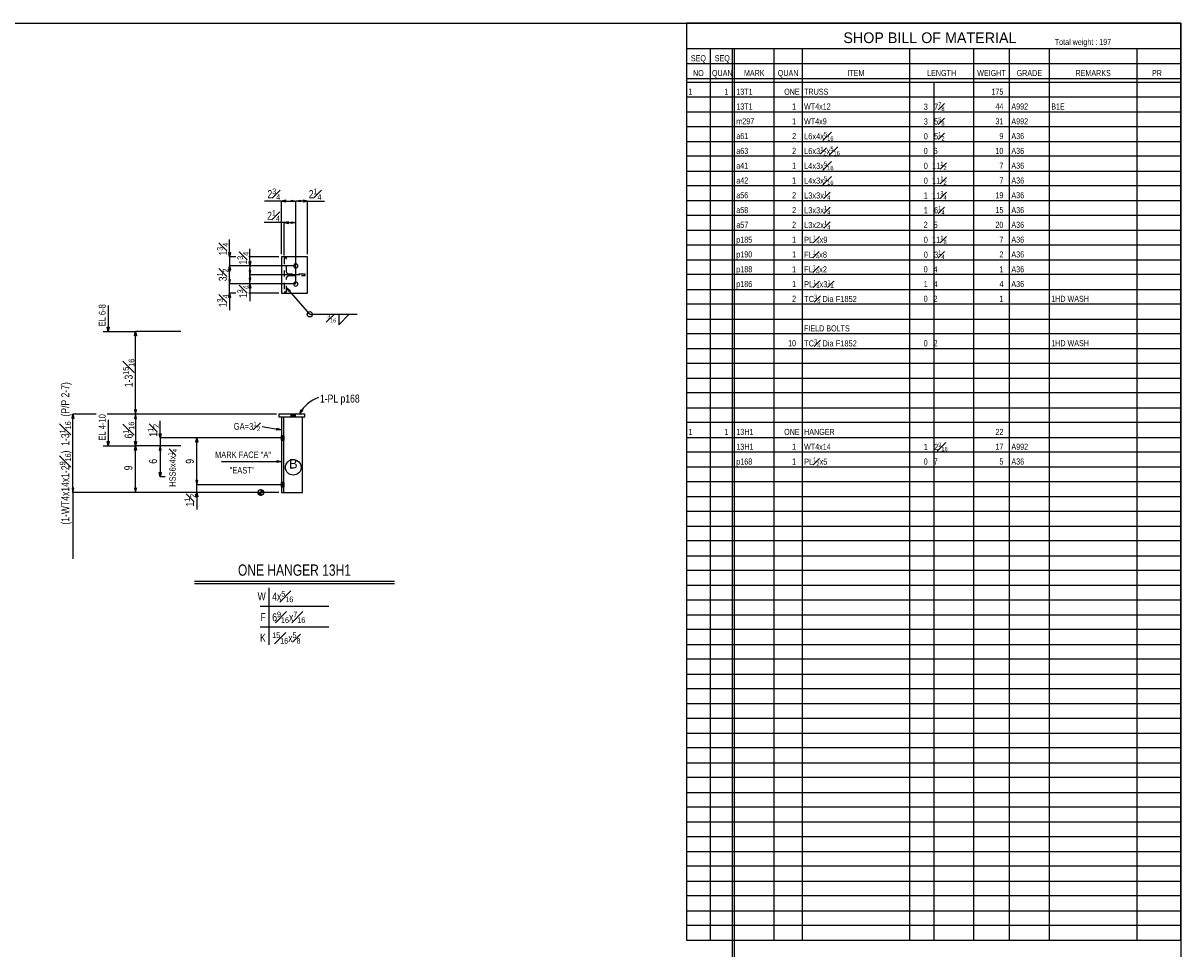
# Model space of a CAD drawing. Header units: inches. Extents: x -17.2 to 17.5, y -11.2 to 11.2.
# Tile 7 of 7: x -1.3 to 17.2, y -3.6 to 11.2. Entities that reach past the tile are written whole.
import ezdxf
from ezdxf.enums import TextEntityAlignment as Align

# ---------------------------------------------------------------- set-up
doc = ezdxf.new("R2010")
doc.units = ezdxf.units.IN
doc.header["$LTSCALE"] = 2.5
doc.header["$MEASUREMENT"] = 0
doc.linetypes.add('SDS2_5', pattern=[0.04, 0.02, -0.02])
doc.layers.add('Layer_0', color=7, linetype='Continuous')
doc.layers.add('Outline', color=7, linetype='Continuous')
doc.styles.add('MTextWidth', font='txt', dxfattribs={"width": 0.8, "height": 0.2})

msp = doc.modelspace()

# ---------------------------------------------------------------- linework, layer by layer
at = {"color": 1, "linetype": 'Continuous'}
for p, q in [((2.809, 8.394), (2.535, 8.394)), ((2.878, 8.409), (2.809, 8.394)), ((2.809, 7.541), (2.809, 8.394)), ((2.809, 8.394), (2.878, 8.38)), ((2.809, 8.394), (3.038, 8.394)), ((2.878, 8.38), (2.878, 8.409)), ((2.97, 8.38), (2.97, 8.409)), ((2.97, 8.409), (3.038, 8.394)), ((3.038, 8.394), (2.97, 8.38)), ((3.038, 8.394), (3.107, 8.409)), ((3.038, 7.062), (3.038, 8.394)), ((3.226, 8.394), (3.038, 8.394)), ((3.107, 8.38), (3.038, 8.394)), ((3.038, 7.062), (3.038, 8.394)), ((3.107, 8.409), (3.107, 8.38)), ((3.226, 8.394), (3.157, 8.409)), ((3.157, 8.409), (3.157, 8.38)), ((3.157, 8.38), (3.226, 8.394)), ((3.226, 7.541), (3.226, 8.394)), ((3.226, 8.394), (3.5, 8.394)), ((2.851, 8.047), (2.531, 8.047)), ((2.92, 8.062), (2.851, 8.047)), ((2.851, 7.522), (2.851, 8.047)), ((2.851, 8.047), (2.92, 8.032)), ((2.851, 8.047), (3.038, 8.047)), ((2.92, 8.032), (2.92, 8.062)), ((2.97, 8.032), (2.97, 8.062)), ((2.97, 8.062), (3.038, 8.047)), ((3.038, 8.047), (2.97, 8.032)), ((3.038, 7.062), (3.038, 8.047)), ((1.976, 7.499), (1.976, 7.774)), ((2.302, 7.353), (2.302, 7.628)), ((1.976, 7.499), (1.961, 7.568)), ((1.961, 7.568), (1.991, 7.568)), ((1.991, 7.568), (1.976, 7.499)), ((2.073, 7.499), (1.976, 7.499)), ((1.976, 7.499), (1.976, 7.353)), ((2.768, 7.499), (2.283, 7.499)), ((1.961, 7.285), (1.976, 7.353)), ((1.976, 7.353), (1.961, 7.285)), ((1.991, 7.285), (1.961, 7.285)), ((1.961, 7.285), (1.991, 7.285)), ((1.976, 7.062), (1.976, 7.353)), ((1.976, 7.353), (1.991, 7.285)), ((2.302, 7.353), (1.976, 7.353)), ((1.976, 7.353), (1.976, 7.25)), ((1.991, 7.285), (1.976, 7.353)), ((2.302, 7.353), (1.976, 7.353)), ((2.302, 7.353), (2.287, 7.422)), ((2.287, 7.422), (2.317, 7.422)), ((2.317, 7.276), (2.287, 7.276)), ((2.287, 7.276), (2.302, 7.208)), ((2.317, 7.422), (2.302, 7.353)), ((3.038, 7.353), (2.302, 7.353)), ((2.302, 7.353), (2.302, 7.208)), ((2.302, 7.208), (2.302, 7.311)), ((2.302, 7.208), (2.317, 7.276)), ((1.991, 7.131), (1.961, 7.131)), ((1.961, 7.131), (1.976, 7.062)), ((1.991, 7.131), (1.961, 7.131)), ((1.961, 7.131), (1.976, 7.062)), ((1.976, 7.062), (1.976, 7.165)), ((1.976, 7.062), (1.991, 7.131)), ((1.976, 7.062), (1.991, 7.131)), ((2.302, 7.208), (2.287, 7.139)), ((2.287, 7.139), (2.317, 7.139)), ((2.302, 7.062), (2.302, 7.208)), ((3.101, 7.208), (2.302, 7.208)), ((2.302, 7.208), (2.302, 7.104)), ((2.317, 7.139), (2.302, 7.208)), ((3.101, 7.208), (2.302, 7.208)), ((1.961, 6.847), (1.976, 6.916)), ((1.976, 6.916), (1.976, 7.062)), ((2.302, 7.062), (1.976, 7.062)), ((2.302, 7.062), (1.976, 7.062)), ((2.073, 6.916), (1.976, 6.916)), ((1.976, 6.916), (1.976, 6.642)), ((1.976, 6.916), (1.991, 6.847)), ((2.768, 6.916), (2.283, 6.916)), ((2.287, 6.993), (2.302, 7.062)), ((2.317, 6.993), (2.287, 6.993)), ((3.038, 7.062), (2.302, 7.062)), ((2.302, 7.062), (2.302, 6.787)), ((2.302, 7.062), (2.317, 6.993)), ((3.263, 6.576), (2.893, 7)), ((2.893, 7), (2.893, 7)), ((2.893, 7), (2.949, 6.958)), ((2.927, 6.939), (2.893, 7)), ((2.949, 6.958), (2.927, 6.939)), ((0.026, 6.715), (0.026, 6.298)), ((1.991, 6.847), (1.961, 6.847)), ((3.263, 6.576), (4.025, 6.576)), ((3.729, 6.576), (3.729, 6.406)), ((3.729, 6.406), (3.898, 6.576)), ((0.026, 6.298), (0.012, 6.367)), ((0.012, 6.367), (0.041, 6.367)), ((0.041, 6.367), (0.026, 6.298)), ((-0.057, 6.298), (0.464, 6.298)), ((0.026, 6.298), (0.026, 6.298)), ((3.105, 4.98), (3.127, 5.047)), ((3.153, 5.032), (3.105, 4.98)), ((3.127, 5.047), (3.153, 5.032)), ((0.859, 4.59), (0.859, 4.864)), ((3.105, 4.98), (3.105, 4.98)), ((0.859, 4.59), (0.844, 4.658)), ((0.844, 4.658), (0.874, 4.658)), ((0.874, 4.658), (0.859, 4.59)), ((2.498, 4.775), (2.803, 4.718)), ((2.732, 4.716), (2.738, 4.745)), ((2.803, 4.718), (2.732, 4.716)), ((2.738, 4.745), (2.803, 4.718)), ((2.803, 4.718), (2.803, 4.718)), ((0.859, 4.465), (0.844, 4.396)), ((1.5, 4.59), (0.859, 4.59)), ((0.859, 4.59), (0.859, 4.465)), ((0.859, 4.465), (0.859, 4.361)), ((0.874, 4.396), (0.859, 4.465)), ((1.192, 4.465), (0.859, 4.465)), ((1.435, 4.521), (1.45, 4.59)), ((1.465, 4.521), (1.435, 4.521)), ((1.45, 3.84), (1.45, 4.59)), ((1.45, 4.59), (1.465, 4.521)), ((2.809, 4.59), (1.45, 4.59)), ((0.844, 4.396), (0.874, 4.396)), ((1.843, 4.212), (2.809, 4.212)), ((2.74, 4.197), (2.74, 4.227)), ((2.74, 4.227), (2.809, 4.212)), ((2.809, 4.212), (2.74, 4.197)), ((2.809, 4.212), (2.809, 4.212)), ((1.465, 3.908), (1.435, 3.908)), ((1.435, 3.908), (1.45, 3.84)), ((1.465, 3.908), (1.435, 3.908)), ((1.435, 3.908), (1.45, 3.84)), ((1.45, 3.84), (1.45, 3.943)), ((1.45, 3.84), (1.465, 3.908)), ((1.45, 3.84), (1.465, 3.908)), ((1.45, 3.715), (1.45, 3.84)), ((2.809, 3.84), (1.45, 3.84)), ((2.809, 3.84), (1.45, 3.84)), ((1.435, 3.646), (1.45, 3.715)), ((1.465, 3.646), (1.435, 3.646)), ((2.768, 3.715), (1.45, 3.715)), ((1.45, 3.715), (1.45, 3.44)), ((1.45, 3.715), (1.465, 3.646))]:
    msp.add_line(p, q, dxfattribs=at)
at = {"color": 2, "linetype": 'Continuous'}
for p, q in [((2.809, 7.499), (2.809, 6.916)), ((3.226, 7.499), (2.809, 7.499)), ((3.226, 6.916), (3.226, 7.499)), ((2.809, 6.916), (3.226, 6.916))]:
    msp.add_line(p, q, dxfattribs=at)
at = {"color": 1, "linetype": 'SDS2_5'}
for p, q in [((2.89, 7.48), (2.851, 7.48)), ((2.851, 7.48), (2.851, 6.935)), ((2.89, 7.259), (2.89, 7.48)), ((2.893, 7.244), (2.89, 7.259)), ((2.89, 7.156), (2.893, 7.171)), ((2.89, 6.935), (2.89, 7.156)), ((2.901, 7.231), (2.893, 7.244)), ((2.893, 7.171), (2.901, 7.184)), ((2.914, 7.222), (2.901, 7.231)), ((2.901, 7.184), (2.914, 7.193)), ((2.929, 7.219), (2.914, 7.222)), ((2.914, 7.193), (2.929, 7.196)), ((3.187, 7.219), (2.929, 7.219)), ((2.929, 7.196), (3.187, 7.196)), ((3.187, 7.196), (3.187, 7.219)), ((2.851, 6.935), (2.89, 6.935))]:
    msp.add_line(p, q, dxfattribs=at)
at = {"color": 3, "linetype": 'Continuous'}
for points in [[(3.007, 7.34), (3.014, 7.329), (3.025, 7.322), (3.038, 7.32), (3.051, 7.322), (3.062, 7.329), (3.07, 7.34), (3.072, 7.353), (3.07, 7.366), (3.062, 7.377), (3.051, 7.385), (3.038, 7.387), (3.025, 7.385), (3.014, 7.377), (3.007, 7.366), (3.005, 7.353), (3.007, 7.34)], [(3.007, 7.049), (3.014, 7.038), (3.025, 7.03), (3.038, 7.028), (3.051, 7.03), (3.062, 7.038), (3.07, 7.049), (3.072, 7.062), (3.07, 7.075), (3.062, 7.086), (3.051, 7.093), (3.038, 7.096), (3.025, 7.093), (3.014, 7.086), (3.007, 7.075), (3.005, 7.062), (3.007, 7.049)]]:
    msp.add_lwpolyline(points, close=True, dxfattribs=at)
at = {"color": 1, "linetype": 'Continuous'}
msp.add_circle((3.263, 6.576), 0.0423, dxfattribs=at)
msp.add_arc((3.564, 4.751), 0.513, 108.4566, 153.4566, dxfattribs=at)
at = {"layer": 'Layer_0', "color": 2, "linetype": 'Continuous'}
for p, q in [((-17.25, 11.25), (17.25, 11.25)), ((17.25, 11.25), (9.311, 11.25)), ((9.311, 11.25), (9.311, -3.475)), ((17.25, 11.25), (17.25, -11.25)), ((17.25, -3.475), (17.25, 11.25)), ((17.25, 10.837), (9.311, 10.837)), ((10.048, 10.837), (10.048, -9.5)), ((10.08, 10.837), (10.08, -9.5)), ((10.08, 10.837), (10.08, -3.475)), ((10.048, 10.6), (17.25, 10.6)), ((9.311, 10.363), (17.25, 10.363)), ((9.311, 10.3), (17.25, 10.3)), ((3.184, 4.97), (2.768, 4.97)), ((2.768, 4.97), (2.768, 4.928)), ((2.768, 4.928), (3.184, 4.928)), ((2.809, 4.928), (2.809, 3.715)), ((2.848, 3.715), (2.848, 4.928)), ((2.963, 4.97), (2.963, 4.97)), ((2.963, 4.928), (2.963, 4.928)), ((3.031, 4.97), (3.031, 4.97)), ((3.031, 4.928), (3.031, 4.928)), ((3.145, 3.715), (3.145, 4.928)), ((3.184, 4.928), (3.184, 4.97)), ((2.809, 4.623), (2.809, 4.623)), ((2.809, 4.556), (2.809, 4.556)), ((2.848, 4.623), (2.848, 4.623)), ((2.848, 4.556), (2.848, 4.556)), ((2.809, 3.873), (2.809, 3.873)), ((2.809, 3.806), (2.809, 3.806)), ((2.848, 3.873), (2.848, 3.873)), ((2.848, 3.806), (2.848, 3.806)), ((2.809, 3.715), (2.848, 3.715)), ((2.848, 3.715), (2.851, 3.715)), ((2.851, 3.715), (2.86, 3.715)), ((2.86, 3.715), (2.872, 3.715)), ((2.872, 3.715), (2.887, 3.715)), ((2.887, 3.715), (3.145, 3.715)), ((9.311, -3.475), (17.25, -3.475))]:
    msp.add_line(p, q, dxfattribs=at)
at = {"layer": 'Layer_0', "color": 1, "linetype": 'Continuous'}
for p, q in [((9.695, -3.475), (9.695, 10.837)), ((10.72, -3.475), (10.72, 10.837)), ((11.168, 10.837), (11.168, -3.475)), ((12.897, -3.475), (12.897, 10.837)), ((13.921, 10.837), (13.921, -3.475)), ((14.497, -3.475), (14.497, 10.837)), ((15.137, 10.837), (15.137, -3.475)), ((16.546, -3.475), (16.546, 10.837)), ((9.311, 10.6), (10.048, 10.6)), ((13.281, 10.3), (13.281, -3.475)), ((17.25, 10.062), (9.311, 10.062)), ((9.311, 9.825), (17.25, 9.825)), ((17.25, 9.587), (9.311, 9.587)), ((9.311, 9.35), (17.25, 9.35)), ((17.25, 9.113), (9.311, 9.113)), ((9.311, 8.875), (17.25, 8.875)), ((17.25, 8.637), (9.311, 8.637)), ((9.311, 8.4), (17.25, 8.4)), ((17.25, 8.163), (9.311, 8.163)), ((9.311, 7.925), (17.25, 7.925)), ((17.25, 7.688), (9.311, 7.688)), ((9.311, 7.45), (17.25, 7.45)), ((17.25, 7.213), (9.311, 7.213)), ((9.311, 6.975), (17.25, 6.975)), ((17.25, 6.738), (9.311, 6.738)), ((9.311, 6.5), (17.25, 6.5)), ((17.25, 6.262), (9.311, 6.262)), ((9.311, 6.025), (17.25, 6.025)), ((17.25, 5.787), (9.311, 5.787)), ((9.311, 5.55), (17.25, 5.55)), ((17.25, 5.312), (9.311, 5.312)), ((9.311, 5.075), (17.25, 5.075)), ((17.25, 4.838), (9.311, 4.838)), ((9.311, 4.6), (17.25, 4.6)), ((17.25, 4.363), (9.311, 4.363)), ((9.311, 4.125), (17.25, 4.125)), ((17.25, 3.888), (9.311, 3.888)), ((9.311, 3.65), (17.25, 3.65)), ((17.25, 3.412), (9.311, 3.412)), ((9.311, 3.175), (17.25, 3.175)), ((17.25, 2.938), (9.311, 2.938)), ((9.311, 2.7), (17.25, 2.7)), ((17.25, 2.463), (9.311, 2.463)), ((9.311, 2.225), (17.25, 2.225)), ((17.25, 1.987), (9.311, 1.987)), ((9.311, 1.75), (17.25, 1.75)), ((17.25, 1.513), (9.311, 1.513)), ((9.311, 1.275), (17.25, 1.275)), ((17.25, 1.038), (9.311, 1.038)), ((9.311, 0.8), (17.25, 0.8)), ((17.25, 0.562), (9.311, 0.562)), ((9.311, 0.325), (17.25, 0.325)), ((17.25, 0.087), (9.311, 0.087)), ((9.311, -0.15), (17.25, -0.15)), ((17.25, -0.387), (9.311, -0.387)), ((9.311, -0.625), (17.25, -0.625)), ((17.25, -0.863), (9.311, -0.863)), ((9.311, -1.1), (17.25, -1.1)), ((17.25, -1.337), (9.311, -1.337)), ((9.311, -1.575), (17.25, -1.575)), ((17.25, -1.812), (9.311, -1.812)), ((9.311, -2.05), (17.25, -2.05)), ((17.25, -2.287), (9.311, -2.287)), ((9.311, -2.525), (17.25, -2.525)), ((17.25, -2.763), (9.311, -2.763)), ((9.311, -3), (17.25, -3)), ((17.25, -3.237), (9.311, -3.237))]:
    msp.add_line(p, q, dxfattribs=at)
at = {"layer": 'Layer_0', "color": 1, "linetype": 'SDS2_5'}
for p, q in [((2.963, 4.97), (2.963, 4.928)), ((2.963, 4.97), (2.965, 4.97)), ((2.965, 4.928), (2.963, 4.928)), ((2.965, 4.928), (2.965, 4.97)), ((2.965, 4.97), (2.965, 4.97)), ((2.965, 4.97), (2.973, 4.97)), ((2.973, 4.928), (2.965, 4.928)), ((2.965, 4.928), (2.965, 4.928)), ((2.973, 4.928), (2.973, 4.97)), ((2.973, 4.97), (2.973, 4.97)), ((2.973, 4.97), (2.984, 4.97)), ((2.984, 4.928), (2.973, 4.928)), ((2.973, 4.928), (2.973, 4.928)), ((2.984, 4.928), (2.984, 4.97)), ((2.984, 4.97), (2.984, 4.97)), ((2.984, 4.97), (2.997, 4.97)), ((2.997, 4.928), (2.984, 4.928)), ((2.984, 4.928), (2.984, 4.928)), ((2.997, 4.928), (2.997, 4.97)), ((2.997, 4.97), (2.997, 4.97)), ((2.997, 4.97), (3.01, 4.97)), ((3.01, 4.928), (2.997, 4.928)), ((2.997, 4.928), (2.997, 4.928)), ((3.01, 4.97), (3.021, 4.97)), ((3.01, 4.97), (3.01, 4.97)), ((3.01, 4.97), (3.01, 4.928)), ((3.021, 4.928), (3.01, 4.928)), ((3.01, 4.928), (3.01, 4.928)), ((3.021, 4.97), (3.028, 4.97)), ((3.021, 4.97), (3.021, 4.97)), ((3.021, 4.97), (3.021, 4.928)), ((3.028, 4.928), (3.021, 4.928)), ((3.021, 4.928), (3.021, 4.928)), ((3.028, 4.97), (3.031, 4.97)), ((3.028, 4.97), (3.028, 4.97)), ((3.028, 4.97), (3.028, 4.928)), ((3.031, 4.928), (3.028, 4.928)), ((3.028, 4.928), (3.028, 4.928)), ((3.031, 4.928), (3.031, 4.97)), ((2.848, 4.623), (2.809, 4.623)), ((2.809, 4.621), (2.809, 4.623)), ((2.809, 4.621), (2.809, 4.621)), ((2.809, 4.621), (2.848, 4.621)), ((2.809, 4.613), (2.809, 4.621)), ((2.809, 4.613), (2.809, 4.613)), ((2.809, 4.613), (2.848, 4.613)), ((2.809, 4.602), (2.809, 4.613)), ((2.809, 4.602), (2.809, 4.602)), ((2.809, 4.602), (2.848, 4.602)), ((2.809, 4.59), (2.809, 4.602)), ((2.809, 4.59), (2.809, 4.59)), ((2.809, 4.59), (2.848, 4.59)), ((2.809, 4.577), (2.809, 4.59)), ((2.848, 4.577), (2.809, 4.577)), ((2.809, 4.577), (2.809, 4.577)), ((2.809, 4.566), (2.809, 4.577)), ((2.848, 4.566), (2.809, 4.566)), ((2.809, 4.566), (2.809, 4.566)), ((2.809, 4.558), (2.809, 4.566)), ((2.848, 4.558), (2.809, 4.558)), ((2.809, 4.558), (2.809, 4.558)), ((2.809, 4.556), (2.809, 4.558)), ((2.809, 4.556), (2.848, 4.556)), ((2.848, 4.623), (2.848, 4.621)), ((2.848, 4.621), (2.848, 4.621)), ((2.848, 4.621), (2.848, 4.613)), ((2.848, 4.613), (2.848, 4.613)), ((2.848, 4.613), (2.848, 4.602)), ((2.848, 4.602), (2.848, 4.602)), ((2.848, 4.602), (2.848, 4.59)), ((2.848, 4.59), (2.848, 4.59)), ((2.848, 4.59), (2.848, 4.577)), ((2.848, 4.577), (2.848, 4.577)), ((2.848, 4.577), (2.848, 4.566)), ((2.848, 4.566), (2.848, 4.566)), ((2.848, 4.566), (2.848, 4.558)), ((2.848, 4.558), (2.848, 4.558)), ((2.848, 4.558), (2.848, 4.556)), ((2.848, 3.873), (2.809, 3.873)), ((2.809, 3.871), (2.809, 3.873)), ((2.809, 3.871), (2.809, 3.871)), ((2.809, 3.871), (2.848, 3.871)), ((2.809, 3.863), (2.809, 3.871)), ((2.809, 3.863), (2.809, 3.863)), ((2.809, 3.863), (2.848, 3.863)), ((2.809, 3.852), (2.809, 3.863)), ((2.809, 3.852), (2.809, 3.852)), ((2.809, 3.852), (2.848, 3.852)), ((2.809, 3.84), (2.809, 3.852)), ((2.809, 3.84), (2.809, 3.84)), ((2.809, 3.84), (2.848, 3.84)), ((2.809, 3.827), (2.809, 3.84)), ((2.848, 3.827), (2.809, 3.827)), ((2.809, 3.827), (2.809, 3.827)), ((2.809, 3.816), (2.809, 3.827)), ((2.848, 3.816), (2.809, 3.816)), ((2.809, 3.816), (2.809, 3.816)), ((2.809, 3.808), (2.809, 3.816)), ((2.848, 3.808), (2.809, 3.808)), ((2.809, 3.808), (2.809, 3.808)), ((2.809, 3.806), (2.809, 3.808)), ((2.809, 3.806), (2.848, 3.806)), ((2.848, 3.873), (2.848, 3.871)), ((2.848, 3.871), (2.848, 3.871)), ((2.848, 3.871), (2.848, 3.863)), ((2.848, 3.863), (2.848, 3.863)), ((2.848, 3.863), (2.848, 3.852)), ((2.848, 3.852), (2.848, 3.852)), ((2.848, 3.852), (2.848, 3.84)), ((2.848, 3.84), (2.848, 3.84)), ((2.848, 3.84), (2.848, 3.827)), ((2.848, 3.827), (2.848, 3.827)), ((2.848, 3.827), (2.848, 3.816)), ((2.848, 3.816), (2.848, 3.816)), ((2.848, 3.816), (2.848, 3.808)), ((2.848, 3.808), (2.848, 3.808)), ((2.848, 3.808), (2.848, 3.806))]:
    msp.add_line(p, q, dxfattribs=at)
at = {"layer": 'Outline', "color": 1, "linetype": 'Continuous'}
for p, q in [((0.449, 6.229), (0.464, 6.298)), ((0.479, 6.229), (0.449, 6.229)), ((0.464, 4.97), (0.464, 6.298)), ((0.464, 6.298), (0.479, 6.229)), ((1.192, 6.298), (0.464, 6.298)), ((0.479, 5.039), (0.449, 5.039)), ((0.449, 5.039), (0.464, 4.97)), ((0.464, 4.97), (0.479, 5.039)), ((-0.555, 4.901), (-0.541, 4.97)), ((-0.526, 4.901), (-0.555, 4.901)), ((-0.541, 3.715), (-0.541, 4.97)), ((-0.541, 4.97), (-0.526, 4.901)), ((-0.168, 4.97), (-0.541, 4.97)), ((2.726, 4.97), (0.01, 4.97)), ((0.026, 4.881), (0.026, 4.465)), ((0.464, 4.97), (0.449, 4.901)), ((0.449, 4.901), (0.479, 4.901)), ((0.464, 4.97), (0.464, 4.97)), ((2.726, 4.97), (0.464, 4.97)), ((0.479, 4.901), (0.464, 4.97)), ((0.464, 4.97), (0.464, 4.465)), ((-0.057, 4.465), (0.464, 4.465)), ((0.026, 4.465), (0.012, 4.533)), ((0.012, 4.533), (0.041, 4.533)), ((0.041, 4.533), (0.026, 4.465)), ((0.026, 4.465), (0.026, 4.465)), ((0.464, 4.465), (0.449, 4.533)), ((0.449, 4.533), (0.479, 4.533)), ((0.449, 4.396), (0.464, 4.465)), ((0.479, 4.533), (0.464, 4.465)), ((0.464, 3.715), (0.464, 4.465)), ((0.464, 4.465), (0.479, 4.396)), ((0.859, 4.465), (0.464, 4.465)), ((0.859, 4.465), (0.464, 4.465)), ((0.859, 4.465), (0.844, 4.396)), ((0.859, 4.465), (0.859, 4.465)), ((0.874, 4.396), (0.859, 4.465)), ((0.859, 4.465), (0.859, 3.965)), ((0.479, 4.396), (0.449, 4.396)), ((0.844, 4.396), (0.874, 4.396)), ((0.859, 3.965), (0.844, 4.033)), ((0.844, 4.033), (0.874, 4.033)), ((0.874, 4.033), (0.859, 3.965)), ((0.942, 3.965), (0.859, 3.965)), ((-0.526, 3.783), (-0.555, 3.783)), ((-0.555, 3.783), (-0.541, 3.715)), ((-0.541, 3.715), (-0.526, 3.783)), ((0.479, 3.783), (0.449, 3.783)), ((0.449, 3.783), (0.464, 3.715)), ((0.464, 3.715), (0.479, 3.783)), ((2.476, 3.77), (2.476, 3.66)), ((2.768, 3.715), (-0.541, 3.715)), ((-0.541, 3.715), (-0.541, 2.65)), ((2.768, 3.715), (0.464, 3.715)), ((2.531, 3.715), (2.421, 3.715)), ((2.768, 3.715), (2.476, 3.715)), ((2.608, 2.184), (2.608, 1.267)), ((2.467, 1.892), (3.567, 1.892)), ((2.467, 1.559), (3.567, 1.559))]:
    msp.add_line(p, q, dxfattribs=at)
at = {"layer": 'Outline', "color": 3, "linetype": 'Continuous'}
for p, q in [((2.476, 3.756), (2.495, 3.756)), ((2.476, 3.748), (2.507, 3.748)), ((2.476, 3.74), (2.514, 3.74)), ((2.476, 3.731), (2.519, 3.731)), ((2.476, 3.723), (2.521, 3.723)), ((2.476, 3.706), (2.431, 3.706)), ((2.476, 3.698), (2.433, 3.698)), ((2.476, 3.69), (2.437, 3.69)), ((2.476, 3.681), (2.444, 3.681)), ((2.476, 3.673), (2.457, 3.673)), ((1.411, 2.292), (4.622, 2.292)), ((1.411, 2.251), (4.622, 2.251))]:
    msp.add_line(p, q, dxfattribs=at)
msp.add_circle((2.998, 4.118), 0.125, dxfattribs=at)
at = {"layer": 'Outline', "color": 1, "linetype": 'Continuous'}
msp.add_circle((2.476, 3.715), 0.0458, dxfattribs=at)

# ---------------------------------------------------------------- texts
at = {"color": 1, "linetype": 'Continuous', "width": 0.7}
for s, height, p in [('197', 0.0981, (15.94, 10.9)), ('1', 0.0981, (9.343, 10.1)), ('1', 0.0981, (9.92, 10.1)), ('13T1', 0.0981, (10.112, 10.1)), ('ONE', 0.0981, (10.88, 10.1)), ('TRUSS', 0.0981, (11.2, 10.1)), ('175', 0.0981, (14.209, 10.1)), ('13T1', 0.0981, (10.112, 9.863)), ('1', 0.0981, (11.008, 9.863)), ('WT4x12', 0.0981, (11.2, 9.863)), ('44', 0.0981, (14.273, 9.863)), ('A992', 0.0981, (14.529, 9.863)), ('B1E', 0.0981, (15.169, 9.863)), ('m297', 0.0981, (10.112, 9.625)), ('1', 0.0981, (11.008, 9.625)), ('WT4x9', 0.0981, (11.2, 9.625)), ('31', 0.0981, (14.273, 9.625)), ('A992', 0.0981, (14.529, 9.625)), ('a61', 0.0981, (10.112, 9.388)), ('2', 0.0981, (11.008, 9.388)), ('9', 0.0981, (14.337, 9.388)), ('A36', 0.0981, (14.529, 9.388)), ('a63', 0.0981, (10.112, 9.15)), ('2', 0.0981, (11.008, 9.15)), ('0   6      ', 0.09806, (13.121, 9.15)), ('10', 0.0981, (14.273, 9.15)), ('A36', 0.0981, (14.529, 9.15)), ('a41', 0.0981, (10.112, 8.913)), ('1', 0.0981, (11.008, 8.913)), ('7', 0.0981, (14.337, 8.913)), ('A36', 0.0981, (14.529, 8.913)), ('a42', 0.0981, (10.112, 8.675)), ('1', 0.0981, (11.008, 8.675)), ('7', 0.0981, (14.337, 8.675)), ('A36', 0.0981, (14.529, 8.675)), ('a56', 0.0981, (10.112, 8.438)), ('2', 0.0981, (11.008, 8.438)), ('19', 0.0981, (14.273, 8.438)), ('A36', 0.0981, (14.529, 8.438)), ('a58', 0.0981, (10.112, 8.2)), ('2', 0.0981, (11.008, 8.2)), ('15', 0.0981, (14.273, 8.2)), ('A36', 0.0981, (14.529, 8.2)), ('a57', 0.0981, (10.112, 7.963)), ('2', 0.0981, (11.008, 7.963)), ('2   5      ', 0.09806, (13.121, 7.963)), ('20', 0.0981, (14.273, 7.963)), ('A36', 0.0981, (14.529, 7.963)), ('p185', 0.0981, (10.112, 7.725)), ('1', 0.0981, (11.008, 7.725)), ('7', 0.0981, (14.337, 7.725)), ('A36', 0.0981, (14.529, 7.725)), ('p190', 0.0981, (10.112, 7.488)), ('1', 0.0981, (11.008, 7.488)), ('2', 0.0981, (14.337, 7.488)), ('A36', 0.0981, (14.529, 7.488)), ('p188', 0.0981, (10.112, 7.25)), ('1', 0.0981, (11.008, 7.25)), ('0   4      ', 0.09806, (13.121, 7.25)), ('1', 0.0981, (14.337, 7.25)), ('A36', 0.0981, (14.529, 7.25)), ('p186', 0.0981, (10.112, 7.013)), ('1', 0.0981, (11.008, 7.013)), ('1   4      ', 0.09806, (13.121, 7.013)), ('4', 0.0981, (14.337, 7.013)), ('A36', 0.0981, (14.529, 7.013)), ('2', 0.0981, (11.008, 6.775)), ('0   2      ', 0.09806, (13.121, 6.775)), ('1', 0.0981, (14.337, 6.775)), ('1HD WASH', 0.0981, (15.169, 6.775)), ('FIELD BOLTS', 0.09806, (11.2, 6.3)), ('10', 0.0981, (10.944, 6.063)), ('0   2      ', 0.09806, (13.121, 6.063)), ('1HD WASH', 0.0981, (15.169, 6.063)), ('1', 0.0981, (9.343, 4.638)), ('1', 0.0981, (9.92, 4.638)), ('13H1', 0.0981, (10.112, 4.638)), ('ONE', 0.0981, (10.88, 4.638)), ('HANGER', 0.0981, (11.2, 4.638)), ('22', 0.0981, (14.273, 4.638)), ('13H1', 0.0981, (10.112, 4.4)), ('1', 0.0981, (11.008, 4.4)), ('WT4x14', 0.0981, (11.2, 4.4)), ('17', 0.0981, (14.273, 4.4)), ('A992', 0.0981, (14.529, 4.4)), ('p168', 0.0981, (10.112, 4.163)), ('1', 0.0981, (11.008, 4.163)), ('0   7      ', 0.09806, (13.121, 4.163)), ('5', 0.0981, (14.337, 4.163)), ('A36', 0.0981, (14.529, 4.163))]:
    msp.add_text(s, height=height, dxfattribs=at).set_placement(p)
at = {"color": 1, "linetype": 'Continuous', "width": 0.8}
msp.add_text('EL 6-8', height=0.1097, rotation=90, dxfattribs=at).set_placement((-0.016, 6.381))
at = {"color": 2, "linetype": 'Continuous', "width": 0.8}
msp.add_text('1-PL p168', height=0.129, dxfattribs=at).set_placement((3.427, 5.158))
for s, height, p in [('MARK FACE "A"', 0.10322, (2.191, 4.269)), ('"EAST"', 0.1032, (2.176, 4.02))]:
    msp.add_text(s, height=height, dxfattribs=at).set_placement(p, align=Align.CENTER)
msp.add_text('9', height=0.129, rotation=90, dxfattribs=at).set_placement((1.401, 4.215), align=Align.CENTER)
at = {"color": 1, "linetype": 'Continuous', "style": 'MTextWidth'}
for s, insert, char_height, attachment_point in [('\\A1;3   7{\\H0.70x;\\S7#8;}  ', (13.121, 9.84), 0.09806, 7), ('\\A1;3   5{\\H0.70x;\\S5#8;}  ', (13.121, 9.603), 0.09806, 7), ('\\A1;L6x4x{\\H0.70x;\\S5#16;}', (11.2, 9.365), 0.09806, 7), ('\\A1;0   5{\\H0.70x;\\S1#2;}  ', (13.121, 9.365), 0.09806, 7), ('\\A1;L6x3{\\H0.70x;\\S1#2;}x{\\H0.70x;\\S5#16;}', (11.2, 9.128), 0.09806, 7), ('\\A1;L4x3x{\\H0.70x;\\S5#16;}', (11.2, 8.89), 0.09806, 7), ('\\A1;0  11{\\H0.70x;\\S1#2;}  ', (13.121, 8.89), 0.09806, 7), ('\\A1;L4x3x{\\H0.70x;\\S5#16;}', (11.2, 8.653), 0.09806, 7), ('\\A1;0  11{\\H0.70x;\\S1#2;}  ', (13.121, 8.653), 0.09806, 7), ('\\A1;L3x3x{\\H0.70x;\\S1#4;}', (11.2, 8.415), 0.09806, 7), ('\\A1;1  11{\\H0.70x;\\S3#4;}  ', (13.121, 8.415), 0.09806, 7), ('\\A1;L3x3x{\\H0.70x;\\S1#4;}', (11.2, 8.178), 0.09806, 7), ('\\A1;1   6{\\H0.70x;\\S1#4;}  ', (13.121, 8.178), 0.09806, 7), ('\\A1;L3x2x{\\H0.70x;\\S1#4;}', (11.2, 7.94), 0.09806, 7), ('\\A1;PL{\\H0.70x;\\S1#4;}x9', (11.2, 7.703), 0.09806, 7), ('\\A1;0  11{\\H0.70x;\\S1#8;}  ', (13.121, 7.703), 0.09806, 7), ('\\A1;FL{\\H0.70x;\\S1#4;}x8', (11.2, 7.465), 0.09806, 7), ('\\A1;0   3{\\H0.70x;\\S1#4;}  ', (13.121, 7.465), 0.09806, 7), ('\\A1;FL{\\H0.70x;\\S1#4;}x2', (11.2, 7.228), 0.09806, 7), ('\\A1;TC{\\H0.70x;\\S3#4;} Dia F1852', (11.2, 6.753), 0.09806, 7), ('\\A1;PL{\\H0.70x;\\S1#4;}x3{\\H0.70x;\\S1#4;}', (11.2, 6.99), 0.09806, 7), ('\\A1;{\\H0.70x;\\S3#16;}', (3.686, 6.573), 0.09032, 3), ('\\A1;TC{\\H0.70x;\\S3#4;} Dia F1852', (11.2, 6.04), 0.09806, 7), ('\\A1;1   2{\\H0.70x;\\S9#16;} ', (13.121, 4.378), 0.09806, 7), ('\\A1;PL{\\H0.70x;\\S1#2;}x5', (11.2, 4.14), 0.09806, 7)]:
    msp.add_mtext(s, dxfattribs=dict(at, insert=insert, char_height=char_height, attachment_point=attachment_point))
at = {"color": 2, "linetype": 'Continuous', "style": 'MTextWidth'}
for s, insert, char_height, attachment_point in [('\\A1;2{\\H0.70x;\\S3#4;}', (2.788, 8.414), 0.12902, 9), ('\\A1;2{\\H0.70x;\\S1#4;}', (3.247, 8.414), 0.12902, 7), ('\\A1;2{\\H0.70x;\\S1#4;}', (2.784, 8.067), 0.12902, 9), ('\\A1;GA=3{\\H0.70x;\\S1#2;}', (2.47, 4.7), 0.10967, 9)]:
    msp.add_mtext(s, dxfattribs=dict(at, insert=insert, char_height=char_height, attachment_point=attachment_point))
at = {"color": 2, "linetype": 'Continuous', "char_height": 0.12902, "rotation": 90, "style": 'MTextWidth'}
for s, insert, attachment_point in [('\\A1;1{\\H0.70x;\\S3#4;}', (1.956, 7.52), 7), ('\\A1;1{\\H0.70x;\\S3#4;}', (2.282, 7.374), 7), ('\\A1;3{\\H0.70x;\\S1#2;}', (1.956, 7.208), 8), ('\\A1;1{\\H0.70x;\\S3#4;}', (1.956, 6.895), 9), ('\\A1;1{\\H0.70x;\\S3#4;}', (2.282, 7.041), 9), ('\\A1;1{\\H0.70x;\\S1#2;}', (0.839, 4.61), 7), ('\\A1;1{\\H0.70x;\\S1#2;}', (1.43, 3.694), 9)]:
    msp.add_mtext(s, dxfattribs=dict(at, insert=insert, attachment_point=attachment_point))
at = {"layer": 'Layer_0', "color": 3, "linetype": 'Continuous'}
msp.add_text('SHOP BILL OF MATERIAL', height=0.1716, dxfattribs=at).set_placement((13.221, 10.93), align=Align.CENTER)
at = {"layer": 'Layer_0', "color": 1, "linetype": 'Continuous', "width": 0.7}
msp.add_text('Total weight : ', height=0.09806, dxfattribs=at).set_placement((15.94, 10.9), align=Align.RIGHT)
at = {"layer": 'Layer_0', "color": 2, "linetype": 'Continuous', "width": 0.7}
for s, p in [('SEQ', (9.503, 10.638)), ('SEQ', (9.887, 10.638)), ('NO', (9.503, 10.4)), ('QUAN', (9.887, 10.4)), ('MARK', (10.4, 10.4)), ('QUAN', (10.944, 10.4)), ('ITEM', (12.032, 10.4)), ('LENGTH', (13.409, 10.4)), ('WEIGHT', (14.209, 10.4)), ('GRADE', (14.817, 10.4)), ('REMARKS', (15.842, 10.4)), ('PR', (16.866, 10.4))]:
    msp.add_text(s, height=0.0981, dxfattribs=at).set_placement(p, align=Align.CENTER)
at = {"layer": 'Outline', "color": 1, "linetype": 'Continuous', "width": 0.8}
msp.add_text('EL 4-10', height=0.1097, rotation=90, dxfattribs=at).set_placement((-0.016, 4.548))
at = {"layer": 'Outline', "color": 2, "linetype": 'Continuous', "width": 0.8}
for s, p in [('9', (0.414, 4.109)), ('6', (0.809, 4.215))]:
    msp.add_text(s, height=0.129, rotation=90, dxfattribs=at).set_placement(p, align=Align.CENTER)
at = {"layer": 'Outline', "color": 3, "linetype": 'Continuous'}
msp.add_text('B', height=0.155, dxfattribs=at).set_placement((2.998, 4.177), align=Align.MIDDLE_CENTER)
at = {"layer": 'Outline', "color": 3, "linetype": 'Continuous', "width": 0.8}
msp.add_text('ONE HANGER 13H1', height=0.18063, dxfattribs=at).set_placement((3.017, 2.378), align=Align.CENTER)
at = {"layer": 'Outline', "color": 2, "linetype": 'Continuous', "width": 0.8}
for s, p in [('W', (2.556, 1.984)), ('F', (2.556, 1.65)), ('K', (2.556, 1.317))]:
    msp.add_text(s, height=0.129, dxfattribs=at).set_placement(p, align=Align.RIGHT)
at = {"layer": 'Outline', "color": 2, "linetype": 'Continuous', "attachment_point": 8, "rotation": 90, "style": 'MTextWidth'}
for s, insert, char_height in [('\\A1;1-3{\\H0.70x;\\S15#16;}', (0.444, 5.634), 0.12902), ('\\A1;(1-WT4x14x1-2{\\H0.70x;\\S9#16;})  1-3{\\H0.70x;\\S1#16;}  (P/P 2-7)', (-0.56, 4.342), 0.12902), ('\\A1;6{\\H0.70x;\\S1#16;}', (0.444, 4.717), 0.12902), ('\\A1;HSS6x4x{\\H0.70x;\\S1#4;}', (1.131, 4.11), 0.10322)]:
    msp.add_mtext(s, dxfattribs=dict(at, insert=insert, char_height=char_height))
at = {"layer": 'Outline', "color": 2, "linetype": 'Continuous', "char_height": 0.12902, "attachment_point": 7, "style": 'MTextWidth'}
for s, insert in [('\\A1;4x{\\H0.70x;\\S5#16;}', (2.66, 1.954)), ('\\A1;6{\\H0.70x;\\S9#16;}x{\\H0.70x;\\S7#16;}', (2.66, 1.621)), ('\\A1;{\\H0.70x;\\S15#16;}x{\\H0.70x;\\S5#8;}', (2.66, 1.287))]:
    msp.add_mtext(s, dxfattribs=dict(at, insert=insert))

doc.saveas('drawing.dxf')
